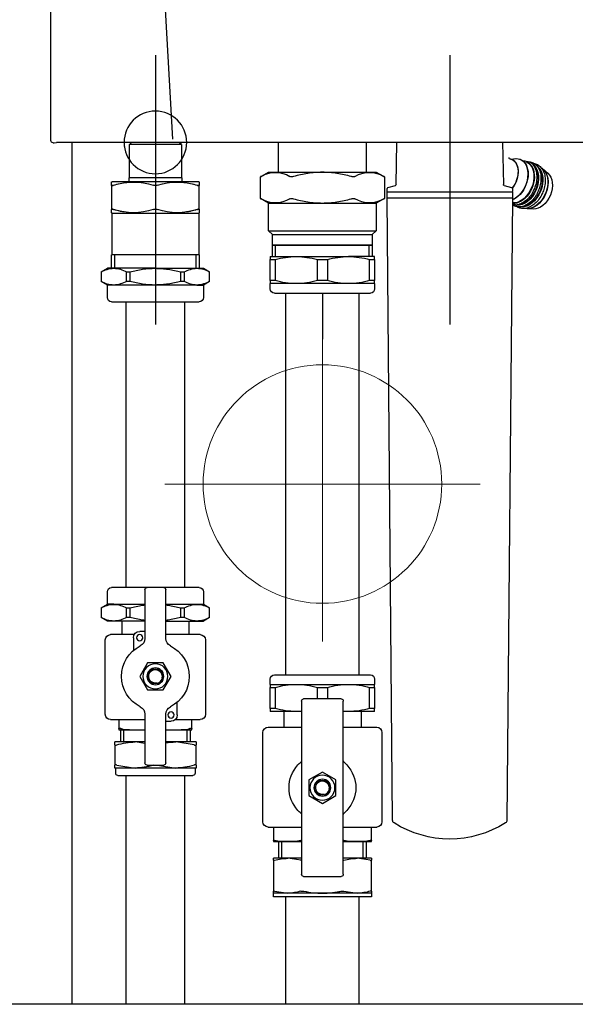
# Model space of a CAD drawing. Extents: x -156717 to 425753, y -51191 to 363295.
# Tile 75 of 227: x 69939 to 70205, y 113745 to 114217. Entities that reach past the tile are written whole.
import ezdxf
from ezdxf.lldxf.tags import DXFTag

# ---------------------------------------------------------------- set-up
doc = ezdxf.new("R2010")
doc.units = 0
doc.header["$LTSCALE"] = 50
doc.layers.get('0').update_dxf_attribs({"linetype": 'CONTINUOUS'})
doc.layers.add('Centermarks for blocks', color=1, linetype='HIDDEN2')
doc.layers.add('WL561---_CV-D', color=2, linetype='CONTINUOUS')
tags = doc.linetypes.add('CENTER2', pattern=[28.575, 19.05, -3.175, 3.175, -3.175]).pattern_tags.tags
tags[10:11] = [DXFTag(74, 4), DXFTag(75, 0), DXFTag(340, '0'), DXFTag(46, 1.0), DXFTag(50, 0.0), DXFTag(44, 0.0), DXFTag(45, 0.0)]
tags[8:9] = [DXFTag(74, 4), DXFTag(75, 0), DXFTag(340, '0'), DXFTag(46, 1.0), DXFTag(50, 0.0), DXFTag(44, 0.0), DXFTag(45, 0.0)]
tags[6:7] = [DXFTag(74, 4), DXFTag(75, 0), DXFTag(340, '0'), DXFTag(46, 1.0), DXFTag(50, 0.0), DXFTag(44, 0.0), DXFTag(45, 0.0)]
tags[4:5] = [DXFTag(74, 4), DXFTag(75, 0), DXFTag(340, '0'), DXFTag(46, 1.0), DXFTag(50, 0.0), DXFTag(44, 0.0), DXFTag(45, 0.0)]
tags = doc.linetypes.add('HIDDEN2', pattern=[0.1875, 0.125, -0.0625]).pattern_tags.tags
tags[6:7] = [DXFTag(74, 4), DXFTag(75, 0), DXFTag(340, '0'), DXFTag(46, 1.0), DXFTag(50, 0.0), DXFTag(44, 0.0), DXFTag(45, 0.0)]
tags[4:5] = [DXFTag(74, 4), DXFTag(75, 0), DXFTag(340, '0'), DXFTag(46, 1.0), DXFTag(50, 0.0), DXFTag(44, 0.0), DXFTag(45, 0.0)]

# ---------------------------------------------------------------- blocks, each defined once
blk = doc.blocks.new('FRAME FRONT DN65 3X')
at = {"linetype": 'Continuous'}
blk.add_line((504, 825.81), (504, 413.05), dxfattribs=at)
blk = doc.blocks.new('DN65 FRONT 3X')
at = {"linetype": 'Continuous'}
blk.add_line((1578, 413.05), (10, 413.05), dxfattribs=at)
blk = doc.blocks.new('QUINTA PRO FRONT')
at = {"linetype": 'Continuous'}
for p, q in [((191.66, -676.41), (199.58, -536.99)), ((-247.43, -677.98), (247.41, -677.98)), ((248.47, -678.11), (247.41, -677.98)), ((249, -678.11), (248.47, -678.11))]:
    blk.add_line(p, q, dxfattribs=at)
blk.add_ellipse((249, -677.11), major_axis=(-0.707, 0.707), ratio=0.999695, start_param=2.356336, end_param=3.926848, dxfattribs=at)
blk.add_open_spline([(250, -677.11), (250, -2.03), (250, 33.78), (249.99, 71.01)], degree=3, dxfattribs=at)
at = {"layer": 'Centermarks for blocks', "linetype": 'HIDDEN2'}
blk.add_circle((200, -677.99), 15, dxfattribs=at)
blk = doc.blocks.new('QUINTA PRO EXC FRONT')
blk.add_blockref('QUINTA PRO FRONT', (0, 0))
blk = doc.blocks.new('PIPING LV DN65 FRONT BLUE')
at = {"color": 1, "linetype": 'CENTER2'}
for p, q in [((-141, 41.8), (-141, -87.15)), ((0, 41.8), (0, -87.15))]:
    blk.add_line(p, q, dxfattribs=at)
at = {"linetype": 'Continuous'}
for p, q in [((-166.29, 0.01), (-166.66, -20.21)), ((-115.34, -20.21), (-115.71, 0.01)), ((-101, 0.01), (-101, -14.15)), ((-59, -14.15), (-59, 0.01)), ((-12.45, -1), (-11.45, 0)), ((12.45, -1), (11.45, 0)), ((-12.45, -1), (12.45, -1)), ((-12.45, -1), (-12.45, -17)), ((12.45, -17), (12.45, -1)), ((-169.4, -7.64), (-170.14, -7.86)), ((-185.7, -12.79), (-188, -14.76)), ((-105.75, -14.15), (-109.71, -16.44)), ((-54.25, -14.15), (-105.75, -14.15)), ((-50.29, -16.44), (-54.25, -14.15)), ((-109.71, -16.43), (-109.71, -26.87)), ((-50.29, -26.87), (-50.29, -16.43)), ((-20.75, -18.8), (-21, -18.94)), ((-12.6, -17), (12.6, -17)), ((-12.6, -17), (-12.6, -18.8)), ((12.6, -18.8), (12.6, -17)), ((21, -18.94), (20.75, -18.8)), ((-171, -22.13), (-171, -23.55)), ((-167.03, -20.69), (-170.63, -21.65)), ((-111.37, -21.65), (-114.97, -20.69)), ((-111, -23.55), (-111, -22.13)), ((-21, -18.94), (-21, -20.5)), ((-21, -32.1), (-21, -20.5)), ((21, -20.5), (21, -18.94)), ((21, -20.5), (21, -32.1)), ((-171, -23.75), (-111, -23.75)), ((-171, -23.75), (-171, -26.75)), ((-171, -26.75), (-111, -26.75)), ((-170.98, -26.75), (-168.38, -324.78)), ((-113.62, -324.78), (-111.02, -26.75)), ((-111, -26.75), (-111, -23.75)), ((-109.71, -26.86), (-105.75, -29.15)), ((-54.25, -29.15), (-50.29, -26.86)), ((-181.04, -31.93), (-178.02, -31.74)), ((-54.25, -29.15), (-105.75, -29.15)), ((-105.75, -29.15), (-105.75, -42.3)), ((-54.25, -42.3), (-54.25, -29.15)), ((-21, -32.1), (-21, -33.66)), ((21, -33.66), (21, -32.1)), ((-21, -33.66), (-20.75, -33.8)), ((-20.75, -33.8), (-20.75, -53.8)), ((20.75, -33.8), (21, -33.66)), ((20.75, -53.8), (20.75, -33.8)), ((-54.25, -42.3), (-105.75, -42.3)), ((-105.75, -42.3), (-103.9, -44.15)), ((-56.1, -44.15), (-54.25, -42.3)), ((-56.1, -44.15), (-103.9, -44.15)), ((-103.9, -44.15), (-103.9, -49.04)), ((-56.1, -49.04), (-56.1, -44.15)), ((-56.1, -49.04), (-103.9, -49.04)), ((-103.9, -49.04), (-103.5, -49.15)), ((-103.5, -49.15), (-103.9, -49.26)), ((-56.1, -49.26), (-103.9, -49.26)), ((-103.9, -49.26), (-103.9, -54.65)), ((-56.5, -49.15), (-103.5, -49.15)), ((-102.42, -54.65), (-102.42, -49.15)), ((-57.58, -54.65), (-57.58, -49.15)), ((-56.5, -49.15), (-56.1, -49.04)), ((-56.1, -49.26), (-56.5, -49.15)), ((-56.1, -54.65), (-56.1, -49.26)), ((-105, -54.65), (-92.5, -54.65)), ((-105, -56.15), (-105, -54.65)), ((-105, -56.15), (-105, -66.15)), ((-102.63, -56.15), (-105, -56.15)), ((-102.63, -66.15), (-102.63, -56.15)), ((-67.5, -54.65), (-92.5, -54.65)), ((-77.63, -56.15), (-82.37, -56.15)), ((-82.37, -56.15), (-82.37, -66.15)), ((-77.63, -66.15), (-77.63, -56.15)), ((-55, -54.65), (-67.5, -54.65)), ((-57.37, -56.15), (-57.37, -66.15)), ((-55, -56.15), (-57.37, -56.15)), ((-55, -54.65), (-55, -56.15)), ((-55, -66.15), (-55, -56.15)), ((-20.95, -53.8), (20.95, -53.8)), ((-20.95, -53.8), (-20.95, -60.3)), ((-19.48, -60.3), (-19.48, -53.8)), ((19.48, -60.3), (19.48, -53.8)), ((20.95, -60.3), (20.95, -53.8)), ((-23, -60.3), (-26, -62.03)), ((-19.92, -60.3), (-23, -60.3)), ((0, -60.3), (-19.92, -60.3)), ((0, -60.3), (19.92, -60.3)), ((19.92, -60.3), (23, -60.3)), ((26, -62.03), (23, -60.3)), ((-26, -66.56), (-26, -62.04)), ((-13.84, -62.04), (-13.84, -66.56)), ((-12.16, -62.04), (-13.84, -62.04)), ((-12.16, -66.56), (-12.16, -62.04)), ((12.16, -62.04), (12.16, -66.56)), ((13.84, -62.04), (12.16, -62.04)), ((13.84, -66.56), (13.84, -62.04)), ((26, -62.04), (26, -66.56)), ((-105, -67.65), (-105, -66.15)), ((-105, -66.15), (-102.63, -66.15)), ((-105, -67.65), (-92.5, -67.65)), ((-105, -67.65), (-105, -70.15)), ((-92.5, -67.65), (-67.5, -67.65)), ((-82.37, -66.15), (-77.63, -66.15)), ((-67.5, -67.65), (-55, -67.65)), ((-57.37, -66.15), (-55, -66.15)), ((-55, -66.15), (-55, -67.65)), ((-55, -70.15), (-55, -67.65)), ((-26, -66.57), (-23, -68.3)), ((-19.92, -68.3), (-23, -68.3)), ((-23, -68.3), (-23, -74.3)), ((-19.92, -68.3), (0, -68.3)), ((-13.84, -66.56), (-12.16, -66.56)), ((0, -68.3), (19.92, -68.3)), ((12.16, -66.56), (13.84, -66.56)), ((19.92, -68.3), (23, -68.3)), ((23, -68.3), (26, -66.57)), ((23, -74.3), (23, -68.3)), ((-57, -72.15), (-103, -72.15)), ((-97.5, -72.15), (-97.5, -255.15)), ((-62.5, -255.15), (-62.5, -72.15)), ((21, -76.3), (-21, -76.3)), ((-14, -76.3), (-14, -213.3)), ((14, -213.3), (14, -76.3)), ((-23, -215.3), (-23, -221.3)), ((-21, -213.3), (-4, -213.3)), ((-5, -237.66), (-5, -214.3)), ((-4, -213.3), (4, -213.3)), ((4, -213.3), (21, -213.3)), ((5, -214.3), (5, -237.66)), ((23, -221.3), (23, -215.3)), ((-23, -221.3), (-26, -223.03)), ((-19.92, -221.3), (-23, -221.3)), ((-5, -221.3), (-19.92, -221.3)), ((19.92, -221.3), (5, -221.3)), ((19.92, -221.3), (23, -221.3)), ((26, -223.03), (23, -221.3)), ((-26, -227.56), (-26, -223.04)), ((-12.16, -223.04), (-13.84, -223.04)), ((-13.84, -223.04), (-13.84, -227.56)), ((-12.16, -227.56), (-12.16, -223.04)), ((13.84, -223.04), (12.16, -223.04)), ((12.16, -223.04), (12.16, -227.56)), ((13.84, -227.56), (13.84, -223.04)), ((26, -223.04), (26, -227.56)), ((-26, -227.57), (-23, -229.3)), ((-19.92, -229.3), (-23, -229.3)), ((-5, -229.3), (-19.92, -229.3)), ((-16, -229.3), (-16, -235.8)), ((-13.84, -227.56), (-12.16, -227.56)), ((5, -229.3), (19.92, -229.3)), ((12.16, -227.56), (13.84, -227.56)), ((16, -229.3), (16, -235.8)), ((19.92, -229.3), (23, -229.3)), ((23, -229.3), (26, -227.57)), ((-21.5, -235.8), (-5, -235.8)), ((5, -234.3), (7.5, -234.3)), ((10.1, -235.8), (21.5, -235.8)), ((-24, -238.3), (-24, -274)), ((10.5, -237.3), (10.5, -243.4)), ((24, -274), (24, -238.3)), ((-7.51, -255.8), (-3.75, -249.3)), ((-3.75, -249.3), (3.75, -249.3)), ((3.75, -249.3), (7.51, -255.8)), ((-105, -257.15), (-105, -259.65)), ((-57, -255.15), (-103, -255.15)), ((-55, -259.65), (-55, -257.15)), ((-3.75, -262.3), (-7.51, -255.8)), ((7.51, -255.8), (3.75, -262.3)), ((-105, -261.15), (-105, -259.65)), ((-92.5, -259.65), (-105, -259.65)), ((-102.63, -261.15), (-105, -261.15)), ((-105, -261.15), (-105, -271.15)), ((-102.63, -271.15), (-102.63, -261.15)), ((-67.5, -259.65), (-92.5, -259.65)), ((-77.63, -261.15), (-82.37, -261.15)), ((-82.37, -261.15), (-82.37, -266.65)), ((-77.63, -266.65), (-77.63, -261.15)), ((-55, -259.65), (-67.5, -259.65)), ((-55, -261.15), (-57.37, -261.15)), ((-57.37, -261.15), (-57.37, -271.15)), ((-55, -259.65), (-55, -261.15)), ((-55, -271.15), (-55, -261.15)), ((3.75, -262.3), (-3.75, -262.3)), ((-90, -350.65), (-90, -267.65)), ((-89, -266.65), (-71, -266.65)), ((-70, -267.65), (-70, -350.65)), ((-10.5, -274.3), (-10.5, -268.2)), ((-105, -272.65), (-105, -271.15)), ((-105, -271.15), (-102.63, -271.15)), ((-105, -272.65), (-92.5, -272.65)), ((-98.5, -272.65), (-98.5, -280.15)), ((-92.5, -272.65), (-90, -272.65)), ((-70, -272.65), (-67.5, -272.65)), ((-67.5, -272.65), (-55, -272.65)), ((-61.5, -272.65), (-61.5, -280.15)), ((-57.37, -271.15), (-55, -271.15)), ((-55, -271.15), (-55, -272.65)), ((-9.54, -276.5), (-21.5, -276.5)), ((-17.5, -280.87), (-17.5, -276.5)), ((-5, -277.3), (-7.5, -277.3)), ((-5, -297.3), (-5, -273.94)), ((5, -273.94), (5, -297.3)), ((21.5, -276.5), (5, -276.5)), ((17.5, -276.5), (17.5, -280.87)), ((-108.5, -282.65), (-108.5, -325.5)), ((-90, -280.15), (-106, -280.15)), ((-54, -280.15), (-70, -280.15)), ((-51.5, -325.5), (-51.5, -282.65)), ((-17.5, -281.5), (-17.5, -280.87)), ((-12.4, -281.5), (-17.5, -281.5)), ((-16.62, -281.5), (-16.62, -287.25)), ((-15.15, -287.25), (-15.15, -281.5)), ((-5.1, -281.5), (-12.4, -281.5)), ((12.4, -281.5), (5.1, -281.5)), ((17.5, -281.5), (12.4, -281.5)), ((15.15, -287.25), (15.15, -281.5)), ((16.62, -287.25), (16.62, -281.5)), ((17.5, -280.87), (17.5, -281.5)), ((-19.5, -287.25), (-19.5, -288.67)), ((-19.5, -287.25), (-9.75, -287.25)), ((-18.5, -288.67), (-9.75, -287.25)), ((-9.75, -287.25), (-5, -287.25)), ((5, -288.02), (9.75, -287.25)), ((5, -287.25), (9.75, -287.25)), ((9.75, -287.25), (19.5, -287.25)), ((19.5, -288.67), (19.5, -287.25)), ((-19.5, -298.33), (-19.5, -288.67)), ((19.5, -288.67), (19.5, -298.33)), ((-86.5, -305.4), (-80, -301.64)), ((-80, -301.64), (-73.5, -305.4)), ((-19.5, -298.33), (-19.5, -299.75)), ((-19.5, -299.75), (-9.75, -299.75)), ((-19, -299.75), (-19, -302.25)), ((-1, -298.33), (-9.75, -299.75)), ((-9.75, -299.75), (9.75, -299.75)), ((4, -298.3), (-4, -298.3)), ((18.5, -298.33), (9.75, -299.75)), ((9.75, -299.75), (19.5, -299.75)), ((19, -302.25), (19, -299.75)), ((19.5, -299.75), (19.5, -298.33)), ((-86.5, -312.9), (-86.5, -305.4)), ((-73.5, -305.4), (-73.5, -312.9)), ((18, -303.25), (-18, -303.25)), ((-14, -303.25), (-14, -388.7)), ((14, -388.7), (14, -303.25)), ((-80, -316.66), (-86.5, -312.9)), ((-73.5, -312.9), (-80, -316.66)), ((-90.32, -328), (-106, -328)), ((-103.5, -334.39), (-103.5, -328)), ((-54, -328), (-69.68, -328)), ((-56.5, -328), (-56.5, -334.39)), ((-103.5, -335), (-103.5, -334.39)), ((-56.5, -334.39), (-56.5, -335)), ((-96.62, -335), (-103.5, -335)), ((-100.96, -335), (-100.96, -343)), ((-99.48, -343), (-99.48, -335)), ((-90, -335), (-96.62, -335)), ((-63.38, -335), (-70, -335)), ((-56.5, -335), (-63.38, -335)), ((-60.52, -343), (-60.52, -335)), ((-59.05, -343), (-59.05, -335)), ((-103.5, -343), (-103.5, -343.94)), ((-103.5, -343), (-96.62, -343)), ((-103.5, -358.76), (-103.5, -343.94)), ((-102.91, -343.94), (-96.62, -343)), ((-96.62, -343), (-90, -343)), ((-70, -343), (-63.38, -343)), ((-69.68, -343.94), (-63.38, -343)), ((-63.38, -343), (-56.5, -343)), ((-56.5, -343.94), (-56.5, -343)), ((-56.5, -343.94), (-56.5, -358.76)), ((-71, -351.65), (-89, -351.65)), ((-103.5, -358.76), (-103.5, -359.7)), ((-103.5, -359.7), (-96.62, -359.7)), ((-103.5, -359.7), (-103.5, -361.5)), ((-103.5, -361.5), (-56.5, -361.5)), ((-97.5, -361.5), (-97.5, -381)), ((-90.32, -358.76), (-96.62, -359.7)), ((-96.62, -359.7), (-80, -359.7)), ((-80, -359.7), (-63.38, -359.7)), ((-57.09, -358.76), (-63.38, -359.7)), ((-63.38, -359.7), (-56.5, -359.7)), ((-62.5, -381), (-62.5, -361.5)), ((-56.5, -359.7), (-56.5, -358.76)), ((-56.5, -361.5), (-56.5, -359.7)), ((-97.5, -381), (-97.5, -412.95)), ((-62.5, -412.95), (-62.5, -381)), ((-14, -388.7), (-14, -412.95)), ((14, -412.95), (14, -388.7))]:
    blk.add_line(p, q, dxfattribs=at)
for p, q in [((-20.75, -18.8), (20.75, -18.8)), ((20.75, -33.8), (-20.75, -33.8)), ((-80, -72.15), (-80, -94.3))]:
    blk.add_line(p, q)
at = {"color": 5, "linetype": 'HIDDEN2', "lineweight": 0, "ltscale": 20}
for p, q in [((-80, -239.17), (-80, -88.13)), ((-4.48, -163.65), (-155.52, -163.65))]:
    blk.add_line(p, q, dxfattribs=at)
blk.add_circle((-80, -163.65), 57.15, dxfattribs=at)
at = {"linetype": 'Continuous'}
for centre, radius in [((7.5, -237.3), 1.5), ((0, -255.8), 6), ((0, -255.8), 4.03), ((0, -255.8), 4), ((0, -255.8), 3.5), ((-7.5, -274.3), 1.5), ((-80, -309.15), 6), ((-80, -309.15), 4.03), ((-80, -309.15), 4), ((-80, -309.15), 3.5)]:
    blk.add_circle(centre, radius, dxfattribs=at)
for centre, radius, start, end in [((-150.47, 59.25), 85.96, 298.3018, 298.5048), ((-102.52, -27.4), 13.09, 58.05, 121.95), ((-94.72, -13.85), 2.6, 250.5098, 289.4902), ((-65.28, -13.85), 2.6, 250.5091, 289.4909), ((-57.48, -27.4), 13.09, 58.05, 121.95), ((-9.53, 59.25), 85.96, 241.4952, 241.6982), ((-170.5, -22.13), 0.5, 105, 180), ((-170.8, -23.55), 0.2, 180, 270), ((-167.16, -20.2), 0.5, 285, 359), ((-114.84, -20.2), 0.5, 181, 255), ((-111.5, -22.13), 0.5, 0, 75), ((-111.2, -23.55), 0.2, 270, 0), ((-10.5, -48.97), 30.01, 71.547, 108.453), ((-10.5, -48.97), 30.01, 95.9442, 108.453), ((0, -17.08), 3.56, 253.6816, 286.3184), ((10.5, -48.97), 30.01, 71.547, 108.453), ((10.5, -48.97), 30.01, 71.547, 84.0306), ((-150.47, -102.55), 85.96, 61.4952, 61.6982), ((-102.52, -15.9), 13.09, 238.05, 301.95), ((-94.72, -29.45), 2.6, 70.5091, 109.4909), ((-65.28, -29.45), 2.6, 70.5098, 109.4902), ((-57.48, -15.9), 13.09, 238.05, 301.95), ((-9.53, -102.55), 85.96, 118.3018, 118.5048), ((-10.5, -3.63), 30.01, 251.547, 288.453), ((-10.5, -3.63), 30.01, 251.547, 264.845), ((0, -35.52), 3.56, 73.6816, 106.3184), ((10.5, -3.63), 30.01, 251.547, 288.453), ((10.5, -3.63), 30.01, 275.1302, 288.453), ((-92.26, -91.18), 36.53, 90.375, 106.4924), ((-92.79, -91.54), 36.89, 73.587, 89.5456), ((-67.26, -91.18), 36.53, 90.375, 106.4924), ((-67.79, -91.54), 36.89, 73.587, 89.5456), ((-19.63, -72.8), 12.5, 91.3338, 120.6419), ((-20.28, -73.04), 12.74, 59.6396, 88.3847), ((20.21, -72.8), 12.5, 91.3338, 120.6419), ((19.56, -73.04), 12.74, 59.6396, 88.3847), ((-103, -70.15), 2, 180, 270), ((-92.21, -30.76), 36.89, 253.587, 269.5456), ((-92.74, -31.12), 36.53, 270.375, 286.4924), ((-67.21, -30.76), 36.89, 253.587, 269.5456), ((-67.74, -31.12), 36.53, 270.375, 286.4924), ((-57, -70.15), 2, 270, 0), ((-19.56, -55.56), 12.74, 239.6396, 268.3847), ((-20.21, -55.8), 12.5, 271.3338, 300.6419), ((20.28, -55.56), 12.74, 239.6396, 268.3847), ((19.63, -55.8), 12.5, 271.3338, 300.6419), ((-21, -74.3), 2, 180, 270), ((21, -74.3), 2, 270, 0), ((-21, -215.3), 2, 90, 180), ((-4, -214.3), 1, 90, 180), ((4, -214.3), 1, 0, 90), ((21, -215.3), 2, 0, 90), ((-19.63, -233.8), 12.5, 91.3338, 120.6419), ((-20.28, -234.04), 12.74, 59.6396, 88.3847), ((20.21, -233.8), 12.5, 91.3338, 120.6419), ((19.56, -234.04), 12.74, 59.6396, 88.3847), ((-19.56, -216.56), 12.74, 239.6396, 268.3847), ((-20.21, -216.8), 12.5, 271.3338, 300.6419), ((20.28, -216.56), 12.74, 239.6396, 268.3847), ((19.63, -216.8), 12.5, 271.3338, 300.6419), ((-21.5, -238.3), 2.5, 90, 180), ((7.5, -237.3), 3, 0, 90), ((21.5, -238.3), 2.5, 0, 90), ((-9, -237.66), 4, 296.3878, 360), ((9, -237.66), 4, 180, 243.6122), ((0, -255.8), 16.25, 116.3878, 243.6122), ((0, -255.8), 16.25, 296.3878, 63.6122), ((0, -255.8), 3.24, 255, 195), ((-103, -257.15), 2, 90, 180), ((-57, -257.15), 2, 0, 90), ((-92.26, -296.18), 36.53, 90.375, 106.4924), ((-92.79, -296.54), 36.89, 73.587, 89.5456), ((-67.26, -296.18), 36.53, 90.375, 106.4924), ((-67.79, -296.54), 36.89, 73.587, 89.5456), ((-89, -267.65), 1, 90, 180), ((-71, -267.65), 1, 0, 90), ((-92.21, -235.76), 36.89, 253.587, 269.5456), ((-92.74, -236.12), 36.53, 270.375, 274.3153), ((-67.21, -235.76), 36.89, 265.6509, 269.5456), ((-67.74, -236.12), 36.53, 270.375, 286.4924), ((-9, -273.94), 4, 0, 63.6122), ((9, -273.94), 4, 116.3878, 180), ((-21.5, -274), 2.5, 180, 270), ((-7.5, -274.3), 3, 180, 270), ((21.5, -274), 2.5, 270, 0), ((-106, -282.65), 2.5, 90, 180), ((-54, -282.65), 2.5, 0, 90), ((-13.03, -271.89), 9.63, 248.8753, 273.7529), ((13.03, -271.89), 9.63, 266.2453, 291.1264), ((-10, -316.43), 29.18, 80.0719, 89.5081), ((9.5, -316.43), 29.18, 72.0371, 89.5081), ((-80, -309.15), 16, 130.3202, 137.1666), ((-91, -296.19), 1, 310.3202, 0), ((-69, -296.19), 1, 180, 229.6798), ((-80, -309.15), 16, 42.8334, 49.6798), ((-80, -309.15), 16, 137.1666, 222.8334), ((-80, -309.15), 16, 317.1666, 42.8334), ((-9.5, -270.57), 29.18, 252.0371, 269.5081), ((-4, -297.3), 1, 180, 270), ((10, -270.57), 29.18, 252.0371, 269.5081), ((4, -297.3), 1, 270, 0), ((-80, -309.15), 3.24, 255, 195), ((-18, -302.25), 1, 180, 270), ((18, -302.25), 1, 270, 0), ((-80, -309.15), 16, 222.8334, 229.6798), ((-80, -309.15), 16, 310.3202, 317.1666), ((-166.88, -324.77), 1.5, 180.5, 237.7502), ((-115.12, -324.77), 1.5, 302.2498, 359.5), ((-106, -325.5), 2.5, 180, 270), ((-91, -322.11), 1, 0, 49.6798), ((-69, -322.11), 1, 130.3202, 180), ((-54, -325.5), 2.5, 270, 0), ((-141, -283.75), 50, 237.7502, 302.2498), ((-89.61, -336.24), 1.98, 101.4237, 110.9197), ((-70.39, -336.24), 1.98, 69.081, 78.5227), ((-96.76, -365.45), 22.45, 73.3444, 89.6476), ((-89.61, -340.85), 3.17, 257.107, 262.9323), ((-70.39, -341), 3.02, 277.5817, 283.5328), ((-63.52, -365.45), 22.45, 73.3444, 89.6476), ((-89, -350.65), 1, 180, 270), ((-71, -350.65), 1, 270, 0), ((-96.48, -337.25), 22.45, 253.3444, 269.6476), ((-89.61, -361.7), 3.02, 76.4672, 103.5328), ((-70.39, -361.85), 3.17, 77.107, 102.893), ((-63.24, -337.25), 22.45, 253.3444, 269.6476)]:
    blk.add_arc(centre, radius, start, end, dxfattribs=at)
for centre, major_axis, start_param, end_param in [((-173.57, -18.91), (-3.95, 9.73), 0, 2.936441), ((-173.7, -18.96), (4, -9.88), 2.893468, 6.088175), ((-170.85, -17.8), (3.95, -9.73), 2.603675, 5.748128), ((-170.75, -17.76), (-3.94, 9.71), 5.745268, 8.857964), ((-167.2, -16.32), (3.37, -8.32), 3.030592, 5.14256), ((-167.12, -16.29), (-3.37, 8.3), 0, 1.996095), ((-167.12, -16.29), (-3.37, 8.3), 6.222659, 6.283185), ((-180.39, -21.67), (3.94, -9.72), 3.241565, 6.183031), ((-180.31, -21.64), (-3.95, 9.73), 0.136486, 2.872676), ((-177.78, -20.61), (4, -9.88), 3.379376, 6.074731), ((-177.65, -20.56), (-3.95, 9.73), 0.349495, 2.813169), ((-175.74, -19.79), (4, -9.88), 3.377767, 6.088176), ((-175.61, -19.73), (-3.95, 9.73), 0.349495, 2.813169), ((-183.19, -22.81), (3.57, -8.8), 3.365759, 6.059019)]:
    blk.add_ellipse(centre, major_axis=major_axis, ratio=0.679659, start_param=start_param, end_param=end_param, dxfattribs=at)
for points, knots in [([(-177.5, -8.98), (-179.43, -9.26), (-180.12, -9.38), (-181.5, -9.95), (-183.07, -11.45), (-184.17, -13.51), (-184.73, -16.03), (-184.7, -18.82), (-184.13, -21.62), (-183.43, -23.17), (-183.04, -23.99)], [0.0700935, 0.0700935, 0.0700935, 0.0700935, 0.0742579, 0.208009, 0.3408641, 0.4742936, 0.6101429, 0.7476008, 0.8854775, 1, 1, 1, 1]), ([(-179.41, -9.25), (-180, -9.64), (-181.04, -10.63), (-182.13, -12.69), (-182.69, -15.2), (-182.66, -17.99), (-182.09, -20.79), (-181.39, -22.34), (-181, -23.16)], [0.2101693, 0.2101693, 0.2101693, 0.2101693, 0.3408641, 0.4742936, 0.6101429, 0.7476008, 0.8854775, 1, 1, 1, 1]), ([(-181.45, -10.08), (-181.47, -10.08), (-182.16, -10.21), (-183.53, -10.78), (-185.11, -12.27), (-186.21, -14.34), (-186.77, -16.86), (-186.74, -19.64), (-186.17, -22.45), (-185.47, -24), (-185.08, -24.82)], [0.0700935, 0.0700935, 0.0700935, 0.0700935, 0.0742579, 0.208009, 0.3408641, 0.4742936, 0.6101429, 0.7476008, 0.8854775, 1, 1, 1, 1]), ([(-93.86, -16.29), (-92.72, -15.99), (-91.58, -15.7), (-89.28, -15.21), (-88.13, -15), (-84.66, -14.48), (-82.34, -14.29), (-78.83, -14.29), (-77.66, -14.34), (-75.3, -14.52), (-74.13, -14.66), (-70.66, -15.18), (-68.39, -15.68), (-66.14, -16.29)], [0, 0, 0, 0, 0.125, 0.125, 0.25, 0.25, 0.5, 0.5, 0.625, 0.625, 0.75, 0.75, 1, 1, 1, 1]), ([(-181, -23.16), (-180.93, -23.34), (-180.52, -24.36), (-179.22, -26.16), (-177.27, -28.16), (-175.06, -29.45), (-173.37, -30.05), (-172.61, -29.97), (-172.53, -29.96)], [0, 0, 0, 0, 0.039678, 0.273674, 0.508279, 0.743714, 0.979022, 1, 1, 1, 1]), ([(-21, -20.5), (-21, -20.54), (-20.98, -20.58), (-20.89, -20.63), (-20.82, -20.64), (-20.65, -20.64), (-20.54, -20.63), (-20.29, -20.58), (-20.15, -20.54), (-20, -20.5)], [0, 0, 0, 0, 0.25, 0.25, 0.5, 0.5, 0.75, 0.75, 1, 1, 1, 1]), ([(-20, -20.5), (-20.15, -20.54), (-20.29, -20.58), (-20.53, -20.63), (-20.64, -20.64), (-20.82, -20.64), (-20.89, -20.63), (-20.98, -20.58), (-21, -20.54), (-21, -20.5)], [0, 0, 0, 0, 0.25, 0.25, 0.5, 0.5, 0.75, 0.75, 1, 1, 1, 1]), ([(20, -20.5), (20.15, -20.54), (20.29, -20.58), (20.53, -20.63), (20.64, -20.64), (20.82, -20.64), (20.89, -20.63), (20.98, -20.58), (21, -20.54), (21, -20.5)], [0, 0, 0, 0, 0.25, 0.25, 0.5, 0.5, 0.75, 0.75, 1, 1, 1, 1]), ([(21, -20.5), (21, -20.54), (20.98, -20.58), (20.89, -20.63), (20.82, -20.64), (20.65, -20.64), (20.54, -20.63), (20.29, -20.58), (20.15, -20.54), (20, -20.5)], [0, 0, 0, 0, 0.25, 0.25, 0.5, 0.5, 0.75, 0.75, 1, 1, 1, 1]), ([(-185.08, -24.82), (-185.01, -24.99), (-184.6, -26.01), (-183.3, -27.81), (-181.35, -29.81), (-179.14, -31.1), (-177.45, -31.7), (-176.68, -31.62), (-176.61, -31.62)], [0, 0, 0, 0, 0.039678, 0.273674, 0.508279, 0.743714, 0.979022, 1, 1, 1, 1]), ([(-183.04, -23.99), (-182.97, -24.16), (-182.56, -25.18), (-181.26, -26.98), (-179.31, -28.98), (-177.1, -30.28), (-175.41, -30.87), (-174.65, -30.8), (-174.57, -30.79)], [0, 0, 0, 0, 0.039678, 0.273674, 0.508279, 0.743714, 0.979022, 1, 1, 1, 1]), ([(-66.14, -27.01), (-68.39, -27.62), (-70.66, -28.12), (-74.13, -28.64), (-75.3, -28.78), (-77.66, -28.96), (-78.83, -29.01), (-82.34, -29.01), (-84.66, -28.82), (-88.13, -28.3), (-89.28, -28.09), (-91.58, -27.6), (-92.72, -27.31), (-93.86, -27.01)], [0, 0, 0, 0, 0.25, 0.25, 0.375, 0.375, 0.5, 0.5, 0.75, 0.75, 0.875, 0.875, 1, 1, 1, 1]), ([(-176.61, -31.62), (-175.87, -31.61), (-174.68, -31.58), (-173.53, -31.04), (-173.04, -30.71)], [0, 0, 0, 0, 0.1357384, 0.2561301, 0.2561301, 0.2561301, 0.2561301]), ([(-174.57, -30.79), (-173.83, -30.79), (-172.64, -30.76), (-171.49, -30.21), (-171, -29.88)], [0, 0, 0, 0, 0.1357384, 0.2561301, 0.2561301, 0.2561301, 0.2561301]), ([(-20, -32.1), (-20.15, -32.06), (-20.29, -32.02), (-20.53, -31.97), (-20.64, -31.96), (-20.82, -31.96), (-20.89, -31.97), (-20.98, -32.02), (-21, -32.06), (-21, -32.1)], [0, 0, 0, 0, 0.25, 0.25, 0.5, 0.5, 0.75, 0.75, 1, 1, 1, 1]), ([(-21, -32.1), (-21, -32.06), (-20.98, -32.02), (-20.89, -31.97), (-20.82, -31.96), (-20.65, -31.96), (-20.54, -31.97), (-20.29, -32.02), (-20.15, -32.06), (-20, -32.1)], [0, 0, 0, 0, 0.25, 0.25, 0.5, 0.5, 0.75, 0.75, 1, 1, 1, 1]), ([(21, -32.1), (21, -32.06), (20.98, -32.02), (20.89, -31.97), (20.82, -31.96), (20.65, -31.96), (20.54, -31.97), (20.29, -32.02), (20.15, -32.06), (20, -32.1)], [0, 0, 0, 0, 0.25, 0.25, 0.5, 0.5, 0.75, 0.75, 1, 1, 1, 1]), ([(20, -32.1), (20.15, -32.06), (20.29, -32.02), (20.53, -31.97), (20.64, -31.96), (20.82, -31.96), (20.89, -31.97), (20.98, -32.02), (21, -32.06), (21, -32.1)], [0, 0, 0, 0, 0.25, 0.25, 0.5, 0.5, 0.75, 0.75, 1, 1, 1, 1]), ([(0, -60.3), (-1.03, -60.3), (-2.06, -60.34), (-4.12, -60.5), (-5.15, -60.62), (-8.2, -61.07), (-10.19, -61.51), (-12.16, -62.04)], [0, 0, 0, 0, 0.25, 0.25, 0.5, 0.5, 1, 1, 1, 1]), ([(12.16, -62.04), (11.17, -61.77), (10.16, -61.53), (8.14, -61.1), (7.13, -60.91), (4.09, -60.46), (2.05, -60.3), (0, -60.3)], [0, 0, 0, 0, 0.25, 0.25, 0.5, 0.5, 1, 1, 1, 1]), ([(-12.16, -66.56), (-10.19, -67.09), (-8.2, -67.53), (-5.15, -67.98), (-4.12, -68.1), (-2.06, -68.26), (-1.03, -68.3), (0, -68.3)], [0, 0, 0, 0, 0.5, 0.5, 0.75, 0.75, 1, 1, 1, 1]), ([(0, -68.3), (2.05, -68.3), (4.09, -68.14), (7.13, -67.69), (8.14, -67.5), (10.16, -67.07), (11.17, -66.83), (12.16, -66.56)], [0, 0, 0, 0, 0.5, 0.5, 0.75, 0.75, 1, 1, 1, 1]), ([(-5.04, -221.61), (-5.4, -221.66), (-5.76, -221.71), (-7.13, -221.91), (-8.14, -222.1), (-10.16, -222.53), (-11.17, -222.77), (-12.16, -223.04)], [0.4110553, 0.4110553, 0.4110553, 0.4110553, 0.5, 0.5, 0.75, 0.75, 1, 1, 1, 1]), ([(12.16, -223.04), (10.19, -222.51), (8.2, -222.07), (5.78, -221.71), (5.4, -221.66), (5.01, -221.61)], [0, 0, 0, 0, 0.5, 0.5, 0.593855, 0.593855, 0.593855, 0.593855]), ([(-12.16, -227.56), (-11.17, -227.83), (-10.16, -228.07), (-8.14, -228.5), (-7.13, -228.69), (-5.76, -228.89), (-5.4, -228.94), (-5.04, -228.99)], [0, 0, 0, 0, 0.25, 0.25, 0.5, 0.5, 0.5889447, 0.5889447, 0.5889447, 0.5889447]), ([(5.01, -228.99), (5.4, -228.94), (5.78, -228.89), (8.2, -228.53), (10.19, -228.09), (12.16, -227.56)], [0.406145, 0.406145, 0.406145, 0.406145, 0.5, 0.5, 1, 1, 1, 1]), ([(-16.5, -280.87), (-16.65, -280.81), (-16.78, -280.74), (-17.03, -280.65), (-17.14, -280.63), (-17.28, -280.63), (-17.32, -280.63), (-17.38, -280.66), (-17.41, -280.68), (-17.48, -280.74), (-17.5, -280.81), (-17.5, -280.87)], [0, 0, 0, 0, 0.25, 0.25, 0.5, 0.5, 0.625, 0.625, 0.75, 0.75, 1, 1, 1, 1]), ([(17.5, -280.87), (17.5, -280.81), (17.48, -280.74), (17.39, -280.65), (17.32, -280.63), (17.19, -280.63), (17.14, -280.63), (17.03, -280.66), (16.97, -280.68), (16.78, -280.74), (16.65, -280.81), (16.5, -280.87)], [0, 0, 0, 0, 0.25, 0.25, 0.5, 0.5, 0.625, 0.625, 0.75, 0.75, 1, 1, 1, 1]), ([(-18.5, -288.67), (-18.65, -288.72), (-18.79, -288.75), (-19.03, -288.8), (-19.14, -288.81), (-19.32, -288.81), (-19.39, -288.8), (-19.48, -288.75), (-19.5, -288.72), (-19.5, -288.67)], [0, 0, 0, 0, 0.25, 0.25, 0.5, 0.5, 0.75, 0.75, 1, 1, 1, 1]), ([(19.5, -288.67), (19.5, -288.72), (19.48, -288.75), (19.39, -288.8), (19.32, -288.81), (19.15, -288.81), (19.04, -288.8), (18.79, -288.75), (18.65, -288.72), (18.5, -288.67)], [0, 0, 0, 0, 0.25, 0.25, 0.5, 0.5, 0.75, 0.75, 1, 1, 1, 1]), ([(-19.5, -298.33), (-19.5, -298.28), (-19.48, -298.25), (-19.39, -298.2), (-19.32, -298.19), (-19.15, -298.19), (-19.04, -298.2), (-18.79, -298.25), (-18.65, -298.28), (-18.5, -298.33)], [0, 0, 0, 0, 0.25, 0.25, 0.5, 0.5, 0.75, 0.75, 1, 1, 1, 1]), ([(18.5, -298.33), (18.65, -298.28), (18.79, -298.25), (19.03, -298.2), (19.14, -298.19), (19.32, -298.19), (19.39, -298.2), (19.48, -298.25), (19.5, -298.28), (19.5, -298.33)], [0, 0, 0, 0, 0.25, 0.25, 0.5, 0.5, 0.75, 0.75, 1, 1, 1, 1]), ([(-102.91, -334.39), (-103, -334.36), (-103.09, -334.32), (-103.23, -334.28), (-103.3, -334.26), (-103.4, -334.26), (-103.44, -334.28), (-103.49, -334.32), (-103.5, -334.36), (-103.5, -334.39)], [0, 0, 0, 0, 0.25, 0.25, 0.5, 0.5, 0.75, 0.75, 1, 1, 1, 1]), ([(-102.91, -334.39), (-102.66, -334.5), (-102.41, -334.59), (-101.89, -334.72), (-101.62, -334.78), (-100.83, -334.9), (-100.31, -334.94), (-99.25, -334.99), (-98.73, -334.99), (-97.67, -335), (-97.14, -335), (-96.62, -335)], [0, 0, 0, 0, 0.125, 0.125, 0.25, 0.25, 0.5, 0.5, 0.75, 0.75, 1, 1, 1, 1]), ([(-96.62, -335), (-96.09, -335), (-95.56, -335), (-94.5, -334.99), (-93.97, -334.99), (-92.92, -334.94), (-92.39, -334.9), (-91.6, -334.77), (-91.34, -334.72), (-90.83, -334.59), (-90.57, -334.5), (-90.32, -334.39)], [0, 0, 0, 0, 0.25, 0.25, 0.5, 0.5, 0.75, 0.75, 0.875, 0.875, 1, 1, 1, 1]), ([(-69.68, -334.39), (-69.43, -334.5), (-69.17, -334.59), (-68.65, -334.72), (-68.39, -334.78), (-67.6, -334.9), (-67.07, -334.94), (-66.02, -334.99), (-65.49, -334.99), (-64.44, -335), (-63.91, -335), (-63.38, -335)], [0, 0, 0, 0, 0.125, 0.125, 0.25, 0.25, 0.5, 0.5, 0.75, 0.75, 1, 1, 1, 1]), ([(-63.38, -335), (-62.85, -335), (-62.33, -335), (-61.27, -334.99), (-60.74, -334.99), (-59.68, -334.94), (-59.15, -334.9), (-58.37, -334.77), (-58.11, -334.72), (-57.59, -334.59), (-57.34, -334.5), (-57.09, -334.39)], [0, 0, 0, 0, 0.25, 0.25, 0.5, 0.5, 0.75, 0.75, 0.875, 0.875, 1, 1, 1, 1]), ([(-56.5, -334.39), (-56.5, -334.36), (-56.51, -334.32), (-56.56, -334.28), (-56.6, -334.26), (-56.7, -334.26), (-56.77, -334.28), (-56.91, -334.32), (-56.99, -334.36), (-57.09, -334.39)], [0, 0, 0, 0, 0.25, 0.25, 0.5, 0.5, 0.75, 0.75, 1, 1, 1, 1]), ([(-102.91, -343.94), (-103.01, -343.97), (-103.09, -343.99), (-103.23, -344.02), (-103.3, -344.02), (-103.45, -344.02), (-103.5, -343.99), (-103.5, -343.94)], [0, 0, 0, 0, 0.25, 0.25, 0.5, 0.5, 1, 1, 1, 1]), ([(-56.5, -343.94), (-56.5, -343.97), (-56.51, -343.99), (-56.56, -344.02), (-56.6, -344.02), (-56.75, -344.02), (-56.9, -343.99), (-57.09, -343.94)], [0, 0, 0, 0, 0.25, 0.25, 0.5, 0.5, 1, 1, 1, 1]), ([(-103.5, -358.76), (-103.5, -358.73), (-103.49, -358.71), (-103.44, -358.68), (-103.4, -358.68), (-103.25, -358.68), (-103.1, -358.71), (-102.91, -358.76)], [0, 0, 0, 0, 0.25, 0.25, 0.5, 0.5, 1, 1, 1, 1]), ([(-80, -359.7), (-81.49, -359.7), (-82.97, -359.62), (-85.21, -359.38), (-85.95, -359.28), (-87.44, -359.04), (-88.17, -358.91), (-88.91, -358.76)], [0, 0, 0, 0, 0.5, 0.5, 0.75, 0.75, 1, 1, 1, 1]), ([(-71.09, -358.76), (-72.56, -359.06), (-74.05, -359.3), (-77.03, -359.62), (-78.51, -359.7), (-80, -359.7)], [0, 0, 0, 0, 0.5, 0.5, 1, 1, 1, 1]), ([(-57.09, -358.76), (-56.99, -358.73), (-56.91, -358.71), (-56.77, -358.68), (-56.7, -358.68), (-56.55, -358.68), (-56.5, -358.71), (-56.5, -358.76)], [0, 0, 0, 0, 0.25, 0.25, 0.5, 0.5, 1, 1, 1, 1])]:
    blk.add_open_spline(points, degree=3, knots=knots, dxfattribs=at)
for points in [[(-169.25, -7.27), (-169.26, -7.47), (-169.33, -7.6), (-169.45, -7.65)], [(-172.53, -29.96), (-171.98, -29.96), (-171.49, -29.95), (-171.02, -29.88)]]:
    blk.add_open_spline(points, degree=3, dxfattribs=at)
at = {"layer": 'Centermarks for blocks', "linetype": 'HIDDEN2'}
blk.add_circle((0, 0), 15, dxfattribs=at)
blk = doc.blocks.new('RAYUU')
at = {"xscale": -1}
for name, p in [('QUINTA PRO EXC FRONT', (68991.48, 115389.29)), ('FRAME FRONT DN65 3X', (69255.49, 113885.5)), ('PIPING LV DN65 FRONT BLUE', (68791.48, 114711.29)), ('DN65 FRONT 3X', (69255.49, 113885.5))]:
    blk.add_blockref(name, p, dxfattribs=at)

msp = doc.modelspace()

# ---------------------------------------------------------------- block references
at = {"layer": 'WL561---_CV-D'}
msp.add_blockref('RAYUU', (1212.57352, -553.51446), dxfattribs=at)

doc.saveas('drawing.dxf')
